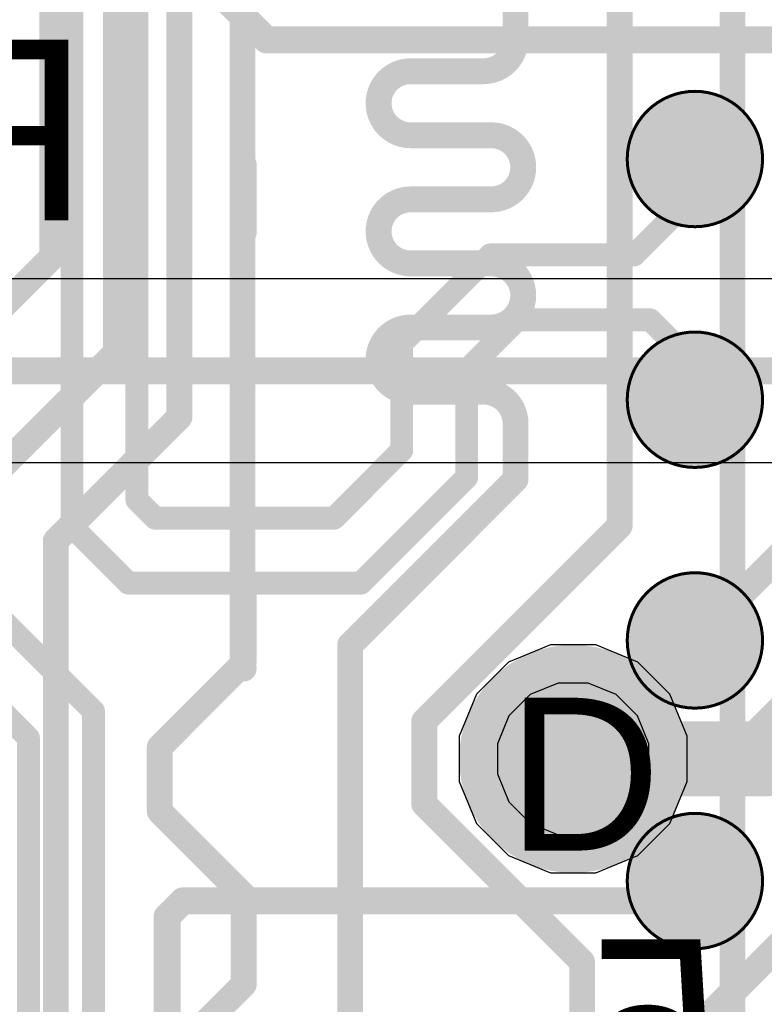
# Model space of a CAD drawing. Header units: inches. Extents: x -6 to 11.2, y -2.2 to 8.3.
# Tile 211 of 256: x 3.15 to 3.2475, y 0.3998 to 0.5286. Entities that reach past the tile are written whole.
import ezdxf

# ---------------------------------------------------------------- set-up
doc = ezdxf.new("R2010")
doc.units = ezdxf.units.IN
doc.header["$MEASUREMENT"] = 0
for name, color, linetype in [('Board Layer Stack Bottom Overlay', 54, 'Continuous'), ('Bottom Comp Body -Top13)-Comp Body -Bot14)', 56, 'Continuous'), ('Drill Drawing', 1, 'Continuous'), ('Layer  6- Inner', 156, 'Continuous'), ('Layer 1- Top', 1, 'Continuous'), ('Layer 3- Inner', 16, 'Continuous'), ('Layer 4- Inner', 76, 'Continuous'), ('Layer 5- Inner', 90, 'Continuous'), ('Layer 7- PWR', 76, 'Continuous'), ('Layer 8- Bottom', 5, 'Continuous'), ('Top Paste', 8, 'Continuous'), ('Top Solder', 216, 'Continuous'), ('Via Holes', 16, 'Continuous')]:
    doc.layers.add(name, color=color, linetype=linetype)
doc.styles.add('Arial', font='txt', dxfattribs={"height": 0.2})

# ---------------------------------------------------------------- blocks, each defined once
blk = doc.blocks.new('ICC_TFBGA96_8X14_P080_417')
at = {"layer": 'Layer 1- Top'}
h = blk.add_hatch(color=7, dxfattribs=at)
edge = h.paths.add_edge_path()
edge.add_arc((-0.06299, 0.14173), 0.00689, 0, 360)
h = blk.add_hatch(color=7, dxfattribs=at)
edge = h.paths.add_edge_path()
edge.add_arc((-0.06299, 0.11024), 0.00689, 0, 360)
h = blk.add_hatch(color=7, dxfattribs=at)
edge = h.paths.add_edge_path()
edge.add_arc((-0.06299, 0.07874), 0.00689, 0, 360)
h = blk.add_hatch(color=7, dxfattribs=at)
edge = h.paths.add_edge_path()
edge.add_arc((-0.06299, 0.04724), 0.00689, 0, 360)
at = {"layer": 'Top Paste'}
h = blk.add_hatch(color=8, dxfattribs=at)
edge = h.paths.add_edge_path()
edge.add_arc((-0.06299, 0.14173), 0.00689, 0, 360)
h = blk.add_hatch(color=8, dxfattribs=at)
edge = h.paths.add_edge_path()
edge.add_arc((-0.06299, 0.11024), 0.00689, 0, 360)
h = blk.add_hatch(color=8, dxfattribs=at)
edge = h.paths.add_edge_path()
edge.add_arc((-0.06299, 0.07874), 0.00689, 0, 360)
h = blk.add_hatch(color=8, dxfattribs=at)
edge = h.paths.add_edge_path()
edge.add_arc((-0.06299, 0.04724), 0.00689, 0, 360)
at = {"layer": 'Top Solder'}
h = blk.add_hatch(color=216, dxfattribs=at)
edge = h.paths.add_edge_path()
edge.add_arc((-0.06299, 0.14173), 0.00886, 0, 360)
h = blk.add_hatch(color=216, dxfattribs=at)
edge = h.paths.add_edge_path()
edge.add_arc((-0.06299, 0.11024), 0.00886, 0, 360)
h = blk.add_hatch(color=216, dxfattribs=at)
edge = h.paths.add_edge_path()
edge.add_arc((-0.06299, 0.07874), 0.00886, 0, 360)
h = blk.add_hatch(color=216, dxfattribs=at)
edge = h.paths.add_edge_path()
edge.add_arc((-0.06299, 0.04724), 0.00886, 0, 360)
at = {"layer": 'Bottom Comp Body -Top13)-Comp Body -Bot14)'}
for points in [[(-0.05413, 0.14173, 0.000394, 0.000394, 1), (-0.07185, 0.14173, 0.000394, 0.000394, 1)], [(-0.07195, 0.14173, 0.000197, 0.000197, 1), (-0.07175, 0.14173, 0.000197, 0.000197, 1)], [(-0.05423, 0.14173, 0.000197, 0.000197, 1), (-0.05404, 0.14173, 0.000197, 0.000197, 1)], [(-0.05413, 0.11024, 0.000394, 0.000394, 1), (-0.07185, 0.11024, 0.000394, 0.000394, 1)], [(-0.07195, 0.11024, 0.000197, 0.000197, 1), (-0.07175, 0.11024, 0.000197, 0.000197, 1)], [(-0.05423, 0.11024, 0.000197, 0.000197, 1), (-0.05404, 0.11024, 0.000197, 0.000197, 1)], [(-0.05413, 0.07874, 0.000394, 0.000394, 1), (-0.07185, 0.07874, 0.000394, 0.000394, 1)], [(-0.07195, 0.07874, 0.000197, 0.000197, 1), (-0.07175, 0.07874, 0.000197, 0.000197, 1)], [(-0.05423, 0.07874, 0.000197, 0.000197, 1), (-0.05404, 0.07874, 0.000197, 0.000197, 1)], [(-0.05413, 0.04724, 0.000394, 0.000394, 1), (-0.07185, 0.04724, 0.000394, 0.000394, 1)], [(-0.07195, 0.04724, 0.000197, 0.000197, 1), (-0.07175, 0.04724, 0.000197, 0.000197, 1)], [(-0.05423, 0.04724, 0.000197, 0.000197, 1), (-0.05404, 0.04724, 0.000197, 0.000197, 1)]]:
    blk.add_lwpolyline(points, format="xyseb", close=True, dxfattribs=at)

msp = doc.modelspace()

# ---------------------------------------------------------------- hatches: boundary and pattern name
at = {"layer": 'Layer 1- Top'}
h = msp.add_hatch(color=7, dxfattribs=at)
edge = h.paths.add_edge_path()
edge.add_arc((3.22244, 0.43189), 0.00984, 0, 360)
at = {"layer": 'Layer 5- Inner'}
h = msp.add_hatch(color=7, dxfattribs=at)
edge = h.paths.add_edge_path()
edge.add_arc((3.22244, 0.43189), 0.00984, 0, 360)
at = {"layer": 'Layer 7- PWR'}
h = msp.add_hatch(color=7, dxfattribs=at)
edge = h.paths.add_edge_path()
edge.add_arc((3.22244, 0.43189), 0.01492, 0, 360)
at = {"layer": 'Layer 8- Bottom'}
h = msp.add_hatch(color=7, dxfattribs=at)
edge = h.paths.add_edge_path()
edge.add_arc((3.22244, 0.43189), 0.00984, 0, 360)
at = {"layer": 'Via Holes'}
h = msp.add_hatch(color=7, dxfattribs=at)
edge = h.paths.add_edge_path()
edge.add_arc((3.22244, 0.43189), 0.00492, 0, 360)

# ---------------------------------------------------------------- linework, layer by layer
at = {"layer": 'Layer  6- Inner'}
for p, q in [((3.29167, 0.49469), (3.13511, 0.49469)), ((3.05787, 0.47068), (3.29664, 0.47068)), ((3.21947, 0.44681), (3.21399, 0.44454)), ((3.22541, 0.44681), (3.21947, 0.44681)), ((3.23089, 0.44454), (3.22541, 0.44681)), ((3.21399, 0.44454), (3.20979, 0.44034)), ((3.23509, 0.44034), (3.23089, 0.44454)), ((3.20979, 0.44034), (3.20752, 0.43486)), ((3.23736, 0.43486), (3.23509, 0.44034)), ((3.20752, 0.43486), (3.20752, 0.42892)), ((3.23736, 0.42892), (3.23736, 0.43486)), ((3.20752, 0.42892), (3.20979, 0.42344)), ((3.23509, 0.42344), (3.23736, 0.42892)), ((3.20979, 0.42344), (3.21399, 0.41924)), ((3.23089, 0.41924), (3.23509, 0.42344)), ((3.21399, 0.41924), (3.21947, 0.41697)), ((3.22541, 0.41697), (3.23089, 0.41924)), ((3.21947, 0.41697), (3.22541, 0.41697))]:
    msp.add_line(p, q, dxfattribs=at)
msp.add_lwpolyline([(3.05787, 0.48268, 0.00354, 0.00354, 0), (3.29664, 0.48268, 0.00354, 0.00354, 0)], format="xyseb", dxfattribs=at)
at = {"layer": 'Layer 1- Top'}
for points in [[(3.16533, 0.46579, 0.00299, 0.00299, 0), (3.16533, 0.79038, 0.00299, 0.00299, 0)], [(3.15683, 0.46227, 0.00299, 0.00299, 0), (3.15683, 0.78686, 0.00299, 0.00299, 0)], [(3.17362, 0.53464, 0.00354, 0.00354, 0), (3.18228, 0.52599, 0.00354, 0.00354, 0)], [(3.18228, 0.52599, 0.00354, 0.00354, 0), (3.24927, 0.52599, 0.00354, 0.00354, 0)], [(3.23688, 0.50889, 0.00299, 0.00299, 0), (3.23838, 0.51039, 0.00299, 0.00299, 0)], [(3.23688, 0.50428, 0.00299, 0.00299, 0), (3.23688, 0.50889, 0.00299, 0.00299, 0)], [(3.23044, 0.49784, 0.00299, 0.00299, 0), (3.23688, 0.50428, 0.00299, 0.00299, 0)], [(3.19999, 0.48625, 0.00299, 0.00299, 0), (3.21159, 0.49784, 0.00299, 0.00299, 0)], [(3.21159, 0.49784, 0.00299, 0.00299, 0), (3.23044, 0.49784, 0.00299, 0.00299, 0)], [(3.2085, 0.48272, 0.00299, 0.00299, 0), (3.21511, 0.48934, 0.00299, 0.00299, 0)], [(3.21511, 0.48934, 0.00299, 0.00299, 0), (3.23254, 0.48934, 0.00299, 0.00299, 0)], [(3.23254, 0.48934, 0.00299, 0.00299, 0), (3.23688, 0.48499, 0.00299, 0.00299, 0)], [(3.19999, 0.47225, 0.00299, 0.00299, 0), (3.19999, 0.48625, 0.00299, 0.00299, 0)], [(3.23688, 0.48039, 0.00299, 0.00299, 0), (3.23688, 0.48499, 0.00299, 0.00299, 0)], [(3.2085, 0.46873, 0.00299, 0.00299, 0), (3.2085, 0.48272, 0.00299, 0.00299, 0)], [(3.23688, 0.48039, 0.00299, 0.00299, 0), (3.23838, 0.47889, 0.00299, 0.00299, 0)], [(3.19114, 0.46339, 0.00299, 0.00299, 0), (3.19999, 0.47225, 0.00299, 0.00299, 0)], [(3.19466, 0.45489, 0.00299, 0.00299, 0), (3.2085, 0.46873, 0.00299, 0.00299, 0)], [(3.16533, 0.46579, 0.00299, 0.00299, 0), (3.16773, 0.46339, 0.00299, 0.00299, 0)], [(3.16773, 0.46339, 0.00299, 0.00299, 0), (3.19114, 0.46339, 0.00299, 0.00299, 0)], [(3.23838, 0.44739, 0.00354, 0.00354, 0), (3.25339, 0.46241, 0.00354, 0.00354, 0)], [(3.15683, 0.46227, 0.00299, 0.00299, 0), (3.16421, 0.45489, 0.00299, 0.00299, 0)], [(3.16421, 0.45489, 0.00299, 0.00299, 0), (3.19466, 0.45489, 0.00299, 0.00299, 0)], [(3.147, 0.45079, 0.00299, 0.00299, 0), (3.15964, 0.43816, 0.00299, 0.00299, 0)], [(3.24748, 0.43189, 0.00984, 0.00984, 0), (3.26299, 0.44739, 0.00984, 0.00984, 0)], [(3.14348, 0.44229, 0.00299, 0.00299, 0), (3.15114, 0.43463, 0.00299, 0.00299, 0)], [(3.15964, 0.31772, 0.00299, 0.00299, 0), (3.15964, 0.43816, 0.00299, 0.00299, 0)], [(3.22087, 0.4315, 0.00984, 0.00984, 0), (3.22126, 0.43189, 0.00984, 0.00984, 0)], [(3.22126, 0.43189, 0.00984, 0.00984, 0), (3.22244, 0.43189, 0.00984, 0.00984, 0)], [(3.22244, 0.43189, 0.00984, 0.00984, 0), (3.24748, 0.43189, 0.00984, 0.00984, 0)], [(3.15114, 0.3142, 0.00299, 0.00299, 0), (3.15114, 0.43463, 0.00299, 0.00299, 0)], [(3.23642, 0.41394, 0.00354, 0.00354, 0), (3.23838, 0.4159, 0.00354, 0.00354, 0)], [(3.16928, 0.41123, 0.00354, 0.00354, 0), (3.17136, 0.41331, 0.00354, 0.00354, 0)], [(3.17136, 0.41331, 0.00354, 0.00354, 0), (3.23119, 0.41331, 0.00354, 0.00354, 0)], [(3.23119, 0.41331, 0.00354, 0.00354, 0), (3.23182, 0.41394, 0.00354, 0.00354, 0)], [(3.23182, 0.41394, 0.00354, 0.00354, 0), (3.23642, 0.41394, 0.00354, 0.00354, 0)], [(3.23838, 0.39646, 0.00354, 0.00354, 0), (3.25525, 0.41334, 0.00354, 0.00354, 0)], [(3.16928, 0.40625, 0.00354, 0.00354, 0), (3.16928, 0.41123, 0.00354, 0.00354, 0)], [(3.16928, 0.39111, 0.00354, 0.00354, 0), (3.16928, 0.40625, 0.00354, 0.00354, 0)]]:
    msp.add_lwpolyline(points, format="xyseb", dxfattribs=at)
for points in [[(3.18139, 0.52599, 0.00177, 0.00177, 1), (3.18316, 0.52599, 0.00177, 0.00177, 1)], [(3.18139, 0.52599, 0.00177, 0.00177, 1), (3.18316, 0.52599, 0.00177, 0.00177, 1)], [(3.23763, 0.51039, 0.0015, 0.0015, 1), (3.23913, 0.51039, 0.0015, 0.0015, 1)], [(3.23614, 0.50889, 0.0015, 0.0015, 1), (3.23763, 0.50889, 0.0015, 0.0015, 1)], [(3.23614, 0.50889, 0.0015, 0.0015, 1), (3.23763, 0.50889, 0.0015, 0.0015, 1)], [(3.23614, 0.50428, 0.0015, 0.0015, 1), (3.23763, 0.50428, 0.0015, 0.0015, 1)], [(3.23614, 0.50428, 0.0015, 0.0015, 1), (3.23763, 0.50428, 0.0015, 0.0015, 1)], [(3.21084, 0.49784, 0.0015, 0.0015, 1), (3.21234, 0.49784, 0.0015, 0.0015, 1)], [(3.21084, 0.49784, 0.0015, 0.0015, 1), (3.21234, 0.49784, 0.0015, 0.0015, 1)], [(3.22969, 0.49784, 0.0015, 0.0015, 1), (3.23119, 0.49784, 0.0015, 0.0015, 1)], [(3.22969, 0.49784, 0.0015, 0.0015, 1), (3.23119, 0.49784, 0.0015, 0.0015, 1)], [(3.21436, 0.48934, 0.0015, 0.0015, 1), (3.21586, 0.48934, 0.0015, 0.0015, 1)], [(3.21436, 0.48934, 0.0015, 0.0015, 1), (3.21586, 0.48934, 0.0015, 0.0015, 1)], [(3.23179, 0.48934, 0.0015, 0.0015, 1), (3.23328, 0.48934, 0.0015, 0.0015, 1)], [(3.23179, 0.48934, 0.0015, 0.0015, 1), (3.23328, 0.48934, 0.0015, 0.0015, 1)], [(3.19925, 0.48625, 0.0015, 0.0015, 1), (3.20074, 0.48625, 0.0015, 0.0015, 1)], [(3.19925, 0.48625, 0.0015, 0.0015, 1), (3.20074, 0.48625, 0.0015, 0.0015, 1)], [(3.23614, 0.48499, 0.0015, 0.0015, 1), (3.23763, 0.48499, 0.0015, 0.0015, 1)], [(3.23614, 0.48499, 0.0015, 0.0015, 1), (3.23763, 0.48499, 0.0015, 0.0015, 1)], [(3.20775, 0.48272, 0.0015, 0.0015, 1), (3.20925, 0.48272, 0.0015, 0.0015, 1)], [(3.20775, 0.48272, 0.0015, 0.0015, 1), (3.20925, 0.48272, 0.0015, 0.0015, 1)], [(3.23614, 0.48039, 0.0015, 0.0015, 1), (3.23763, 0.48039, 0.0015, 0.0015, 1)], [(3.23614, 0.48039, 0.0015, 0.0015, 1), (3.23763, 0.48039, 0.0015, 0.0015, 1)], [(3.23763, 0.47889, 0.0015, 0.0015, 1), (3.23913, 0.47889, 0.0015, 0.0015, 1)], [(3.19925, 0.47225, 0.0015, 0.0015, 1), (3.20074, 0.47225, 0.0015, 0.0015, 1)], [(3.19925, 0.47225, 0.0015, 0.0015, 1), (3.20074, 0.47225, 0.0015, 0.0015, 1)], [(3.20775, 0.46873, 0.0015, 0.0015, 1), (3.20925, 0.46873, 0.0015, 0.0015, 1)], [(3.20775, 0.46873, 0.0015, 0.0015, 1), (3.20925, 0.46873, 0.0015, 0.0015, 1)], [(3.16458, 0.46579, 0.0015, 0.0015, 1), (3.16608, 0.46579, 0.0015, 0.0015, 1)], [(3.16458, 0.46579, 0.0015, 0.0015, 1), (3.16608, 0.46579, 0.0015, 0.0015, 1)], [(3.16698, 0.46339, 0.0015, 0.0015, 1), (3.16848, 0.46339, 0.0015, 0.0015, 1)], [(3.16698, 0.46339, 0.0015, 0.0015, 1), (3.16848, 0.46339, 0.0015, 0.0015, 1)], [(3.19039, 0.46339, 0.0015, 0.0015, 1), (3.19188, 0.46339, 0.0015, 0.0015, 1)], [(3.19039, 0.46339, 0.0015, 0.0015, 1), (3.19188, 0.46339, 0.0015, 0.0015, 1)], [(3.15608, 0.46227, 0.0015, 0.0015, 1), (3.15757, 0.46227, 0.0015, 0.0015, 1)], [(3.15608, 0.46227, 0.0015, 0.0015, 1), (3.15757, 0.46227, 0.0015, 0.0015, 1)], [(3.16346, 0.45489, 0.0015, 0.0015, 1), (3.16495, 0.45489, 0.0015, 0.0015, 1)], [(3.16346, 0.45489, 0.0015, 0.0015, 1), (3.16495, 0.45489, 0.0015, 0.0015, 1)], [(3.19391, 0.45489, 0.0015, 0.0015, 1), (3.19541, 0.45489, 0.0015, 0.0015, 1)], [(3.19391, 0.45489, 0.0015, 0.0015, 1), (3.19541, 0.45489, 0.0015, 0.0015, 1)], [(3.23749, 0.44739, 0.00177, 0.00177, 1), (3.23927, 0.44739, 0.00177, 0.00177, 1)], [(3.15889, 0.43816, 0.0015, 0.0015, 1), (3.16039, 0.43816, 0.0015, 0.0015, 1)], [(3.15889, 0.43816, 0.0015, 0.0015, 1), (3.16039, 0.43816, 0.0015, 0.0015, 1)], [(3.2188, 0.43189, 0.00492, 0.00492, 1), (3.22372, 0.43189, 0.00492, 0.00492, 1)], [(3.2188, 0.43189, 0.00492, 0.00492, 1), (3.22372, 0.43189, 0.00492, 0.00492, 1)], [(3.21998, 0.43189, 0.00492, 0.00492, 1), (3.2249, 0.43189, 0.00492, 0.00492, 1)], [(3.21998, 0.43189, 0.00492, 0.00492, 1), (3.2249, 0.43189, 0.00492, 0.00492, 1)], [(3.24502, 0.43189, 0.00492, 0.00492, 1), (3.24994, 0.43189, 0.00492, 0.00492, 1)], [(3.24502, 0.43189, 0.00492, 0.00492, 1), (3.24994, 0.43189, 0.00492, 0.00492, 1)], [(3.15039, 0.43463, 0.0015, 0.0015, 1), (3.15188, 0.43463, 0.0015, 0.0015, 1)], [(3.15039, 0.43463, 0.0015, 0.0015, 1), (3.15188, 0.43463, 0.0015, 0.0015, 1)], [(3.21841, 0.4315, 0.00492, 0.00492, 1), (3.22333, 0.4315, 0.00492, 0.00492, 1)], [(3.23749, 0.4159, 0.00177, 0.00177, 1), (3.23927, 0.4159, 0.00177, 0.00177, 1)], [(3.17047, 0.41331, 0.00177, 0.00177, 1), (3.17225, 0.41331, 0.00177, 0.00177, 1)], [(3.17047, 0.41331, 0.00177, 0.00177, 1), (3.17225, 0.41331, 0.00177, 0.00177, 1)], [(3.2303, 0.41331, 0.00177, 0.00177, 1), (3.23207, 0.41331, 0.00177, 0.00177, 1)], [(3.2303, 0.41331, 0.00177, 0.00177, 1), (3.23207, 0.41331, 0.00177, 0.00177, 1)], [(3.23093, 0.41394, 0.00177, 0.00177, 1), (3.2327, 0.41394, 0.00177, 0.00177, 1)], [(3.23093, 0.41394, 0.00177, 0.00177, 1), (3.2327, 0.41394, 0.00177, 0.00177, 1)], [(3.23554, 0.41394, 0.00177, 0.00177, 1), (3.23731, 0.41394, 0.00177, 0.00177, 1)], [(3.23554, 0.41394, 0.00177, 0.00177, 1), (3.23731, 0.41394, 0.00177, 0.00177, 1)], [(3.1684, 0.41123, 0.00177, 0.00177, 1), (3.17017, 0.41123, 0.00177, 0.00177, 1)], [(3.1684, 0.41123, 0.00177, 0.00177, 1), (3.17017, 0.41123, 0.00177, 0.00177, 1)], [(3.1684, 0.40625, 0.00177, 0.00177, 1), (3.17017, 0.40625, 0.00177, 0.00177, 1)], [(3.1684, 0.40625, 0.00177, 0.00177, 1), (3.17017, 0.40625, 0.00177, 0.00177, 1)]]:
    msp.add_lwpolyline(points, format="xyseb", close=True, dxfattribs=at)
at = {"layer": 'Layer 3- Inner'}
for points in [[(3.15425, 0.49758, 0.00339, 0.00339, 0), (3.15425, 0.86378, 0.00339, 0.00339, 0)], [(3.16259, 0.48505, 0.00339, 0.00339, 0), (3.16259, 0.86005, 0.00339, 0.00339, 0)], [(3.1709, 0.47662, 0.00339, 0.00339, 0), (3.1709, 0.85556, 0.00339, 0.00339, 0)], [(3.17915, 0.44428, 0.00339, 0.00339, 0), (3.17915, 0.63326, 0.00339, 0.00339, 0)], [(3.2433, 0.36005, 0.00339, 0.00339, 0), (3.2433, 0.54665, 0.00339, 0.00339, 0)], [(3.22854, 0.46241, 0.00339, 0.00339, 0), (3.22854, 0.5382, 0.00339, 0.00339, 0)], [(3.2149, 0.52608, 0.00339, 0.00339, 0), (3.2149, 0.53369, 0.00339, 0.00339, 0)], [(3.2149, 0.52608, 0.00339, 0.00339, -0.414214), (3.21071, 0.52188, 0.00339, 0.00339, 0)], [(3.20116, 0.5135, 0.00339, 0.00339, -1), (3.20116, 0.52188, 0.00339, 0.00339, 0)], [(3.20116, 0.52188, 0.00339, 0.00339, 0), (3.21071, 0.52188, 0.00339, 0.00339, 0)], [(3.20116, 0.5135, 0.00339, 0.00339, 0), (3.21171, 0.5135, 0.00339, 0.00339, 0)], [(3.21171, 0.5135, 0.00339, 0.00339, -1), (3.21171, 0.50511, 0.00339, 0.00339, 0)], [(3.17932, 0.50079, 0.00339, 0.00339, 0), (3.17932, 0.50965, 0.00339, 0.00339, 0)], [(3.20116, 0.49673, 0.00339, 0.00339, -1), (3.20116, 0.50511, 0.00339, 0.00339, 0)], [(3.20116, 0.50511, 0.00339, 0.00339, 0), (3.21171, 0.50511, 0.00339, 0.00339, 0)], [(3.12519, 0.46852, 0.00339, 0.00339, 0), (3.15425, 0.49758, 0.00339, 0.00339, 0)], [(3.20116, 0.49673, 0.00339, 0.00339, 0), (3.21171, 0.49673, 0.00339, 0.00339, 0)], [(3.21171, 0.49673, 0.00339, 0.00339, -1), (3.21171, 0.48834, 0.00339, 0.00339, 0)], [(3.20116, 0.47995, 0.00339, 0.00339, -1), (3.20116, 0.48834, 0.00339, 0.00339, 0)], [(3.20116, 0.48834, 0.00339, 0.00339, 0), (3.21171, 0.48834, 0.00339, 0.00339, 0)], [(3.14586, 0.46831, 0.00339, 0.00339, 0), (3.16259, 0.48505, 0.00339, 0.00339, 0)], [(3.20116, 0.47995, 0.00339, 0.00339, 0), (3.21071, 0.47995, 0.00339, 0.00339, 0)], [(3.21071, 0.47995, 0.00339, 0.00339, -0.414214), (3.2149, 0.47576, 0.00339, 0.00339, 0)], [(3.15472, 0.46044, 0.00339, 0.00339, 0), (3.1709, 0.47662, 0.00339, 0.00339, 0)], [(3.2149, 0.47407, 0.00339, 0.00339, 0), (3.2149, 0.47576, 0.00339, 0.00339, 0)], [(3.2149, 0.46846, 0.00339, 0.00339, 0), (3.2149, 0.47407, 0.00339, 0.00339, 0)], [(3.19325, 0.4468, 0.00339, 0.00339, 0), (3.2149, 0.46846, 0.00339, 0.00339, 0)], [(3.20295, 0.43682, 0.00339, 0.00339, 0), (3.22854, 0.46241, 0.00339, 0.00339, 0)], [(3.15472, 0.35316, 0.00339, 0.00339, 0), (3.15472, 0.46044, 0.00339, 0.00339, 0)], [(3.17932, 0.44469, 0.00339, 0.00339, 0), (3.17932, 0.45552, 0.00339, 0.00339, 0)], [(3.19325, 0.36783, 0.00339, 0.00339, 0), (3.19325, 0.4468, 0.00339, 0.00339, 0)], [(3.16832, 0.43345, 0.00339, 0.00339, 0), (3.17915, 0.44428, 0.00339, 0.00339, 0)], [(3.17915, 0.44388, 0.00339, 0.00339, 0), (3.17915, 0.44428, 0.00339, 0.00339, 0)], [(3.17915, 0.44388, 0.00339, 0.00339, 0), (3.17932, 0.44371, 0.00339, 0.00339, 0)], [(3.20295, 0.42599, 0.00339, 0.00339, 0), (3.20295, 0.43682, 0.00339, 0.00339, 0)], [(3.16832, 0.42501, 0.00339, 0.00339, 0), (3.16832, 0.43345, 0.00339, 0.00339, 0)], [(3.16832, 0.42501, 0.00339, 0.00339, 0), (3.17932, 0.41401, 0.00339, 0.00339, 0)], [(3.20295, 0.42599, 0.00339, 0.00339, 0), (3.22362, 0.40532, 0.00339, 0.00339, 0)], [(3.17932, 0.40237, 0.00339, 0.00339, 0), (3.17932, 0.41401, 0.00339, 0.00339, 0)], [(3.22362, 0.39351, 0.00339, 0.00339, 0), (3.22362, 0.40532, 0.00339, 0.00339, 0)], [(3.1685, 0.39154, 0.00339, 0.00339, 0), (3.17932, 0.40237, 0.00339, 0.00339, 0)]]:
    msp.add_lwpolyline(points, format="xyseb", dxfattribs=at)
for points in [[(3.21405, 0.52608, 0.00169, 0.00169, 1), (3.21575, 0.52608, 0.00169, 0.00169, 1)], [(3.21405, 0.52608, 0.00169, 0.00169, 1), (3.21575, 0.52608, 0.00169, 0.00169, 1)], [(3.20031, 0.52188, 0.00169, 0.00169, 1), (3.20201, 0.52188, 0.00169, 0.00169, 1)], [(3.20031, 0.52188, 0.00169, 0.00169, 1), (3.20201, 0.52188, 0.00169, 0.00169, 1)], [(3.20986, 0.52188, 0.00169, 0.00169, 1), (3.21155, 0.52188, 0.00169, 0.00169, 1)], [(3.20986, 0.52188, 0.00169, 0.00169, 1), (3.21155, 0.52188, 0.00169, 0.00169, 1)], [(3.20031, 0.5135, 0.00169, 0.00169, 1), (3.20201, 0.5135, 0.00169, 0.00169, 1)], [(3.20031, 0.5135, 0.00169, 0.00169, 1), (3.20201, 0.5135, 0.00169, 0.00169, 1)], [(3.21086, 0.5135, 0.00169, 0.00169, 1), (3.21256, 0.5135, 0.00169, 0.00169, 1)], [(3.21086, 0.5135, 0.00169, 0.00169, 1), (3.21256, 0.5135, 0.00169, 0.00169, 1)], [(3.17848, 0.50965, 0.00169, 0.00169, 1), (3.18017, 0.50965, 0.00169, 0.00169, 1)], [(3.20031, 0.50511, 0.00169, 0.00169, 1), (3.20201, 0.50511, 0.00169, 0.00169, 1)], [(3.20031, 0.50511, 0.00169, 0.00169, 1), (3.20201, 0.50511, 0.00169, 0.00169, 1)], [(3.21086, 0.50511, 0.00169, 0.00169, 1), (3.21256, 0.50511, 0.00169, 0.00169, 1)], [(3.21086, 0.50511, 0.00169, 0.00169, 1), (3.21256, 0.50511, 0.00169, 0.00169, 1)], [(3.17848, 0.50079, 0.00169, 0.00169, 1), (3.18017, 0.50079, 0.00169, 0.00169, 1)], [(3.1534, 0.49758, 0.00169, 0.00169, 1), (3.15509, 0.49758, 0.00169, 0.00169, 1)], [(3.1534, 0.49758, 0.00169, 0.00169, 1), (3.15509, 0.49758, 0.00169, 0.00169, 1)], [(3.20031, 0.49673, 0.00169, 0.00169, 1), (3.20201, 0.49673, 0.00169, 0.00169, 1)], [(3.20031, 0.49673, 0.00169, 0.00169, 1), (3.20201, 0.49673, 0.00169, 0.00169, 1)], [(3.21086, 0.49673, 0.00169, 0.00169, 1), (3.21256, 0.49673, 0.00169, 0.00169, 1)], [(3.21086, 0.49673, 0.00169, 0.00169, 1), (3.21256, 0.49673, 0.00169, 0.00169, 1)], [(3.20031, 0.48834, 0.00169, 0.00169, 1), (3.20201, 0.48834, 0.00169, 0.00169, 1)], [(3.20031, 0.48834, 0.00169, 0.00169, 1), (3.20201, 0.48834, 0.00169, 0.00169, 1)], [(3.21086, 0.48834, 0.00169, 0.00169, 1), (3.21256, 0.48834, 0.00169, 0.00169, 1)], [(3.21086, 0.48834, 0.00169, 0.00169, 1), (3.21256, 0.48834, 0.00169, 0.00169, 1)], [(3.16175, 0.48505, 0.00169, 0.00169, 1), (3.16344, 0.48505, 0.00169, 0.00169, 1)], [(3.16175, 0.48505, 0.00169, 0.00169, 1), (3.16344, 0.48505, 0.00169, 0.00169, 1)], [(3.20031, 0.47995, 0.00169, 0.00169, 1), (3.20201, 0.47995, 0.00169, 0.00169, 1)], [(3.20031, 0.47995, 0.00169, 0.00169, 1), (3.20201, 0.47995, 0.00169, 0.00169, 1)], [(3.20986, 0.47995, 0.00169, 0.00169, 1), (3.21155, 0.47995, 0.00169, 0.00169, 1)], [(3.20986, 0.47995, 0.00169, 0.00169, 1), (3.21155, 0.47995, 0.00169, 0.00169, 1)], [(3.17005, 0.47662, 0.00169, 0.00169, 1), (3.17175, 0.47662, 0.00169, 0.00169, 1)], [(3.17005, 0.47662, 0.00169, 0.00169, 1), (3.17175, 0.47662, 0.00169, 0.00169, 1)], [(3.21405, 0.47576, 0.00169, 0.00169, 1), (3.21575, 0.47576, 0.00169, 0.00169, 1)], [(3.21405, 0.47576, 0.00169, 0.00169, 1), (3.21575, 0.47576, 0.00169, 0.00169, 1)], [(3.21405, 0.47407, 0.00169, 0.00169, 1), (3.21575, 0.47407, 0.00169, 0.00169, 1)], [(3.21405, 0.47407, 0.00169, 0.00169, 1), (3.21575, 0.47407, 0.00169, 0.00169, 1)], [(3.21405, 0.46846, 0.00169, 0.00169, 1), (3.21575, 0.46846, 0.00169, 0.00169, 1)], [(3.21405, 0.46846, 0.00169, 0.00169, 1), (3.21575, 0.46846, 0.00169, 0.00169, 1)], [(3.22769, 0.46241, 0.00169, 0.00169, 1), (3.22938, 0.46241, 0.00169, 0.00169, 1)], [(3.22769, 0.46241, 0.00169, 0.00169, 1), (3.22938, 0.46241, 0.00169, 0.00169, 1)], [(3.15387, 0.46044, 0.00169, 0.00169, 1), (3.15556, 0.46044, 0.00169, 0.00169, 1)], [(3.15387, 0.46044, 0.00169, 0.00169, 1), (3.15556, 0.46044, 0.00169, 0.00169, 1)], [(3.17848, 0.45552, 0.00169, 0.00169, 1), (3.18017, 0.45552, 0.00169, 0.00169, 1)], [(3.1924, 0.4468, 0.00169, 0.00169, 1), (3.19409, 0.4468, 0.00169, 0.00169, 1)], [(3.1924, 0.4468, 0.00169, 0.00169, 1), (3.19409, 0.4468, 0.00169, 0.00169, 1)], [(3.1783, 0.44428, 0.00169, 0.00169, 1), (3.18, 0.44428, 0.00169, 0.00169, 1)], [(3.1783, 0.44428, 0.00169, 0.00169, 1), (3.18, 0.44428, 0.00169, 0.00169, 1)], [(3.1783, 0.44428, 0.00169, 0.00169, 1), (3.18, 0.44428, 0.00169, 0.00169, 1)], [(3.17848, 0.44469, 0.00169, 0.00169, 1), (3.18017, 0.44469, 0.00169, 0.00169, 1)], [(3.1783, 0.44388, 0.00169, 0.00169, 1), (3.18, 0.44388, 0.00169, 0.00169, 1)], [(3.1783, 0.44388, 0.00169, 0.00169, 1), (3.18, 0.44388, 0.00169, 0.00169, 1)], [(3.17848, 0.44371, 0.00169, 0.00169, 1), (3.18017, 0.44371, 0.00169, 0.00169, 1)], [(3.2021, 0.43682, 0.00169, 0.00169, 1), (3.20379, 0.43682, 0.00169, 0.00169, 1)], [(3.2021, 0.43682, 0.00169, 0.00169, 1), (3.20379, 0.43682, 0.00169, 0.00169, 1)], [(3.16748, 0.43345, 0.00169, 0.00169, 1), (3.16917, 0.43345, 0.00169, 0.00169, 1)], [(3.16748, 0.43345, 0.00169, 0.00169, 1), (3.16917, 0.43345, 0.00169, 0.00169, 1)], [(3.16748, 0.42501, 0.00169, 0.00169, 1), (3.16917, 0.42501, 0.00169, 0.00169, 1)], [(3.16748, 0.42501, 0.00169, 0.00169, 1), (3.16917, 0.42501, 0.00169, 0.00169, 1)], [(3.2021, 0.42599, 0.00169, 0.00169, 1), (3.20379, 0.42599, 0.00169, 0.00169, 1)], [(3.2021, 0.42599, 0.00169, 0.00169, 1), (3.20379, 0.42599, 0.00169, 0.00169, 1)], [(3.17848, 0.41401, 0.00169, 0.00169, 1), (3.18017, 0.41401, 0.00169, 0.00169, 1)], [(3.17848, 0.41401, 0.00169, 0.00169, 1), (3.18017, 0.41401, 0.00169, 0.00169, 1)], [(3.22277, 0.40532, 0.00169, 0.00169, 1), (3.22446, 0.40532, 0.00169, 0.00169, 1)], [(3.22277, 0.40532, 0.00169, 0.00169, 1), (3.22446, 0.40532, 0.00169, 0.00169, 1)], [(3.17848, 0.40237, 0.00169, 0.00169, 1), (3.18017, 0.40237, 0.00169, 0.00169, 1)], [(3.17848, 0.40237, 0.00169, 0.00169, 1), (3.18017, 0.40237, 0.00169, 0.00169, 1)]]:
    msp.add_lwpolyline(points, format="xyseb", close=True, dxfattribs=at)
at = {"layer": 'Layer 4- Inner'}
for p, q in [((3.22047, 0.44181), (3.21682, 0.4403)), ((3.22441, 0.44181), (3.22047, 0.44181)), ((3.22806, 0.4403), (3.22441, 0.44181)), ((3.21682, 0.4403), (3.21403, 0.43751)), ((3.23085, 0.43751), (3.22806, 0.4403)), ((3.21403, 0.43751), (3.21252, 0.43386)), ((3.23236, 0.43386), (3.23085, 0.43751)), ((3.21252, 0.43386), (3.21252, 0.42992)), ((3.23236, 0.42992), (3.23236, 0.43386)), ((3.21252, 0.42992), (3.21403, 0.42627)), ((3.23085, 0.42627), (3.23236, 0.42992)), ((3.21403, 0.42627), (3.21682, 0.42348)), ((3.22806, 0.42348), (3.23085, 0.42627)), ((3.21682, 0.42348), (3.22047, 0.42197)), ((3.22441, 0.42197), (3.22806, 0.42348)), ((3.22047, 0.42197), (3.22441, 0.42197))]:
    msp.add_line(p, q, dxfattribs=at)

# ---------------------------------------------------------------- block references
at = {"rotation": 180}
msp.add_blockref('ICC_TFBGA96_8X14_P080_417', (3.17539, 0.55763), dxfattribs=at)

# ---------------------------------------------------------------- texts
at = {"layer": 'Board Layer Stack Bottom Overlay', "style": 'Arial', "text_generation_flag": 2}
for s, p in [('R904', (3.15904, 0.50237)), ('C915', (3.30235, 0.38465))]:
    msp.add_text(s, height=0.023622, dxfattribs=at).set_placement(p)
at = {"layer": 'Drill Drawing', "style": 'Arial'}
msp.add_text('D', height=0.02, dxfattribs=at).set_placement((3.21378, 0.41989))

doc.saveas('drawing.dxf')
